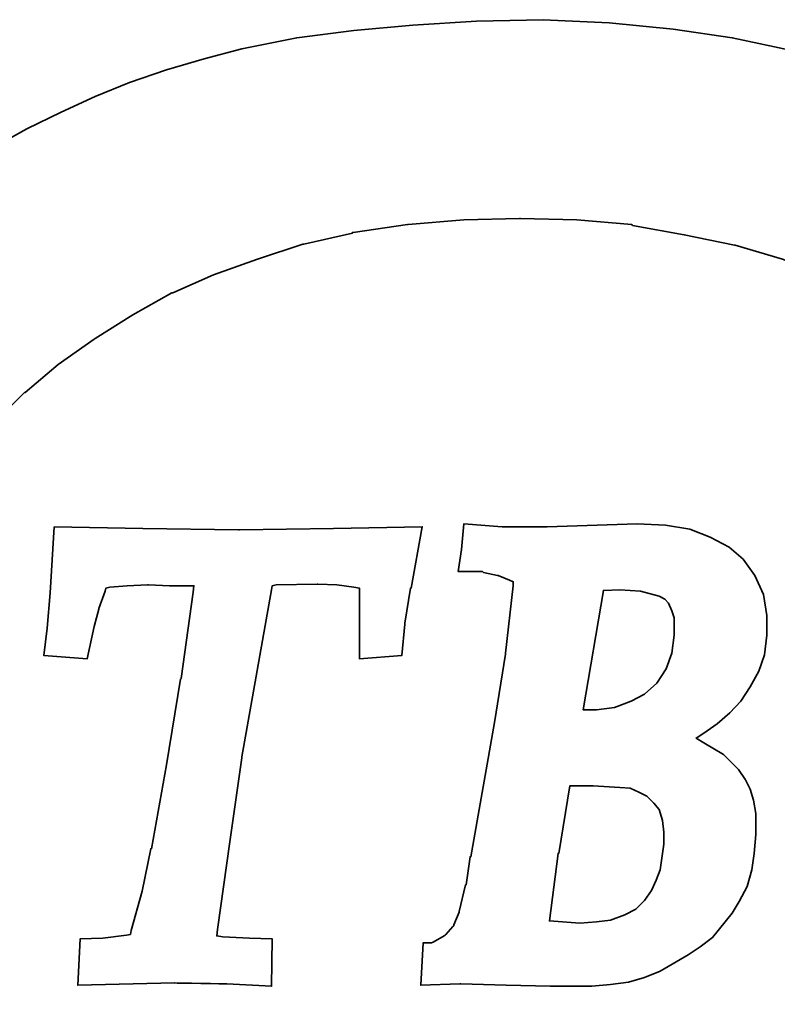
# Model space of a CAD drawing. Header units: millimetres. Extents: x -5 to 2507, y -26 to 386.
# Tile 7 of 64: x 251.29 to 256.85, y 111.8 to 119.02. Entities that reach past the tile are written whole.
import ezdxf

# ---------------------------------------------------------------- set-up
doc = ezdxf.new("R2010")
doc.units = ezdxf.units.MM
doc.header["$LTSCALE"] = 0.2
doc.layers.add('layer 1', color=7, linetype='CONTINUOUS')

msp = doc.modelspace()

# ---------------------------------------------------------------- linework, layer by layer
at = {"layer": 'layer 1', "color": 1, "lineweight": 35}
for points, knots in [([(258.9964, 115.8749), (258.9964, 115.8749), (260.338, 116.7047), (260.338, 116.7047), (260.338, 116.7047), (260.338, 116.7047), (260.1484, 116.9459), (260.1484, 116.9459), (260.1484, 116.9459), (260.1484, 116.9459), (259.93, 117.1703), (259.93, 117.1703), (259.93, 117.1703), (259.93, 117.1703), (259.705, 117.3899), (259.705, 117.3899), (259.705, 117.3899), (259.705, 117.3899), (259.474, 117.5855), (259.474, 117.5855), (259.474, 117.5855), (259.474, 117.5855), (259.2268, 117.7811), (259.2268, 117.7811), (259.2268, 117.7811), (259.2268, 117.7811), (259.2208, 117.7811), (259.2208, 117.7811), (259.2208, 117.7811), (259.2208, 117.7811), (258.9508, 117.9479), (258.9508, 117.9479), (258.9508, 117.9479), (258.9508, 117.9479), (258.9508, 117.9533), (258.9508, 117.9533), (258.9508, 117.9533), (258.9508, 117.9533), (258.6796, 118.1201), (258.6796, 118.1201), (258.6796, 118.1201), (258.6796, 118.1201), (258.3868, 118.2647), (258.3868, 118.2647), (258.3868, 118.2647), (258.3868, 118.2647), (258.0922, 118.4147), (258.0922, 118.4147), (258.0922, 118.4147), (258.0922, 118.4147), (257.7352, 118.5527), (257.7352, 118.5527), (257.7352, 118.5527), (257.7352, 118.5527), (257.3494, 118.6847), (257.3494, 118.6847), (257.3494, 118.6847), (257.3494, 118.6847), (256.9468, 118.7999), (256.9468, 118.7999), (256.9468, 118.7999), (256.9468, 118.7999), (256.5214, 118.8917), (256.5214, 118.8917), (256.5214, 118.8917), (256.5214, 118.8917), (256.0888, 118.9559), (256.0888, 118.9559), (256.0888, 118.9559), (256.0888, 118.9559), (255.6172, 119.0015), (255.6172, 119.0015), (255.6172, 119.0015), (255.6172, 119.0015), (255.1336, 119.0243), (255.1336, 119.0243), (255.1336, 119.0243), (255.1336, 119.0243), (254.644, 119.0135), (254.644, 119.0135), (254.644, 119.0135), (254.644, 119.0135), (254.1772, 118.9847), (254.1772, 118.9847), (254.1772, 118.9847), (254.1772, 118.9847), (253.7452, 118.9439), (253.7452, 118.9439), (253.7452, 118.9439), (253.7452, 118.9439), (253.3252, 118.8917), (253.3252, 118.8917), (253.3252, 118.8917), (253.3252, 118.8917), (252.9226, 118.8113), (252.9226, 118.8113), (252.9226, 118.8113), (252.9226, 118.8113), (252.646, 118.7369), (252.646, 118.7369), (252.646, 118.7369), (252.646, 118.7369), (252.37, 118.6559), (252.37, 118.6559), (252.37, 118.6559), (252.37, 118.6559), (252.0988, 118.5635), (252.0988, 118.5635), (252.0988, 118.5635), (252.0988, 118.5635), (251.8456, 118.4603), (251.8456, 118.4603), (251.8456, 118.4603), (251.8456, 118.4603), (251.5984, 118.3451), (251.5984, 118.3451), (251.5984, 118.3451), (251.5984, 118.3451), (251.3452, 118.2239), (251.3452, 118.2239), (251.3452, 118.2239), (251.3452, 118.2239), (251.1148, 118.0973), (251.1148, 118.0973), (251.1148, 118.0973), (251.1148, 118.0973), (250.8844, 117.9647), (250.8844, 117.9647), (250.8844, 117.9647), (250.8844, 117.9647), (250.6654, 117.8153), (250.6654, 117.8153), (250.6654, 117.8153), (250.6654, 117.8153), (250.4524, 117.6659), (250.4524, 117.6659), (250.4524, 117.6659), (250.4524, 117.6659), (250.2568, 117.5051), (250.2568, 117.5051), (250.2568, 117.5051), (250.2568, 117.5051), (250.0552, 117.3323), (250.0552, 117.3323), (250.0552, 117.3323), (250.0552, 117.3323), (249.7042, 116.9861), (249.7042, 116.9861), (249.7042, 116.9861), (249.7042, 116.9861), (249.6976, 116.9807), (249.6976, 116.9807), (249.6976, 116.9807), (249.6976, 116.9807), (249.37, 116.5895), (249.37, 116.5895), (249.37, 116.5895), (249.37, 116.5895), (249.1852, 116.3183), (249.1852, 116.3183), (249.1852, 116.3183), (249.1852, 116.3183), (249.1798, 116.3123), (249.1798, 116.3123), (249.1798, 116.3123), (249.1798, 116.3123), (249.0016, 116.0075), (249.0016, 116.0075), (249.0016, 116.0075), (249.0016, 116.0075), (248.8396, 115.6913), (248.8396, 115.6913), (248.8396, 115.6913), (248.8396, 115.6913), (248.7016, 115.3343), (248.7016, 115.3343), (248.7016, 115.3343), (248.7016, 115.3343), (248.5864, 114.9599), (248.5864, 114.9599), (248.5864, 114.9599), (248.5864, 114.9599), (248.5864, 114.9479), (248.5864, 114.9479), (248.5864, 114.9479), (248.5864, 114.9479), (248.512, 114.5447), (248.512, 114.5447), (248.512, 114.5447), (248.512, 114.5447), (248.4892, 114.3437), (248.4892, 114.3437), (248.4892, 114.3437), (248.4892, 114.3437), (248.4772, 114.1187), (248.4772, 114.1187), (248.4772, 114.1187), (248.4772, 114.1187), (248.4658, 113.8943), (248.4658, 113.8943), (248.4658, 113.8943), (248.4658, 113.8943), (248.4658, 113.6699), (248.4658, 113.6699), (248.4658, 113.6699), (248.4658, 113.6699), (248.5, 113.2211), (248.5, 113.2211), (248.5, 113.2211), (248.5, 113.2211), (248.5696, 112.8173), (248.5696, 112.8173), (248.5696, 112.8173), (248.5696, 112.8173), (248.656, 112.4375), (248.656, 112.4375), (248.656, 112.4375), (248.656, 112.4375), (248.7886, 112.0811), (248.7886, 112.0811), (248.7886, 112.0811), (248.7886, 112.0811), (248.9326, 111.7409), (248.9326, 111.7409), (248.9326, 111.7409), (248.9326, 111.7409), (249.1048, 111.4307), (249.1048, 111.4307), (249.1048, 111.4307), (249.1048, 111.4307), (249.2836, 111.1313), (249.2836, 111.1313), (249.2836, 111.1313), (249.2836, 111.1313), (249.502, 110.8607), (249.502, 110.8607), (249.502, 110.8607), (249.502, 110.8607), (249.721, 110.5949), (249.721, 110.5949), (249.721, 110.5949), (249.721, 110.5949), (249.9628, 110.3591), (249.9628, 110.3591), (249.9628, 110.3591), (249.9628, 110.3591), (250.21, 110.1173), (250.21, 110.1173), (250.21, 110.1173), (250.21, 110.1173), (250.4752, 109.9103), (250.4752, 109.9103), (250.4752, 109.9103), (250.4752, 109.9103), (250.7572, 109.7033), (250.7572, 109.7033), (250.7572, 109.7033), (250.7572, 109.7033), (251.0572, 109.5191), (251.0572, 109.5191), (251.0572, 109.5191), (251.0572, 109.5191), (251.3674, 109.3517), (251.3674, 109.3517), (251.3674, 109.3517), (251.3674, 109.3517), (251.7016, 109.1957), (251.7016, 109.1957), (251.7016, 109.1957), (251.7016, 109.1957), (252.0412, 109.0523), (252.0412, 109.0523), (252.0412, 109.0523), (252.0412, 109.0523), (252.4096, 108.9371), (252.4096, 108.9371), (252.4096, 108.9371), (252.4096, 108.9371), (252.784, 108.8339), (252.784, 108.8339), (252.784, 108.8339), (252.784, 108.8339), (253.1812, 108.7415), (253.1812, 108.7415), (253.1812, 108.7415), (253.1812, 108.7415), (253.5838, 108.6899), (253.5838, 108.6899), (253.5838, 108.6899), (253.5838, 108.6899), (254.0218, 108.6323), (254.0218, 108.6323), (254.0218, 108.6323), (254.0218, 108.6323), (254.4712, 108.6089), (254.4712, 108.6089), (254.4712, 108.6089), (254.4712, 108.6089), (254.932, 108.5975), (254.932, 108.5975), (254.932, 108.5975), (254.932, 108.5975), (255.3982, 108.6089), (255.3982, 108.6089), (255.3982, 108.6089), (255.3982, 108.6089), (255.8476, 108.6437), (255.8476, 108.6437), (255.8476, 108.6437), (255.8476, 108.6437), (256.2736, 108.6899), (256.2736, 108.6899), (256.2736, 108.6899), (256.2736, 108.6899), (256.6816, 108.7529), (256.6816, 108.7529), (256.6816, 108.7529), (256.6816, 108.7529), (257.0788, 108.8447), (257.0788, 108.8447), (257.0788, 108.8447), (257.0788, 108.8447), (257.4592, 108.9491), (257.4592, 108.9491), (257.4592, 108.9491), (257.4592, 108.9491), (257.8168, 109.0697), (257.8168, 109.0697), (257.8168, 109.0697), (257.8168, 109.0697), (258.1732, 109.2137), (258.1732, 109.2137), (258.1732, 109.2137), (258.1732, 109.2137), (258.6574, 109.4435), (258.6574, 109.4435), (258.6574, 109.4435), (258.6574, 109.4435), (258.8926, 109.5707), (258.8926, 109.5707), (258.8926, 109.5707), (258.8926, 109.5707), (259.1122, 109.7033), (259.1122, 109.7033), (259.1122, 109.7033), (259.1122, 109.7033), (259.3252, 109.8521), (259.3252, 109.8521), (259.3252, 109.8521), (259.3252, 109.8521), (259.5316, 110.0135), (259.5316, 110.0135), (259.5316, 110.0135), (259.5316, 110.0135), (259.7284, 110.1755), (259.7284, 110.1755), (259.7284, 110.1755), (259.7284, 110.1755), (259.9126, 110.3483), (259.9126, 110.3483), (259.9126, 110.3483), (259.9126, 110.3483), (260.1544, 110.5901), (260.1544, 110.5901), (260.1544, 110.5901), (260.1544, 110.5901), (260.2636, 110.7053), (260.2636, 110.7053), (260.2636, 110.7053), (260.2636, 110.7053), (260.344, 110.7911), (260.344, 110.7911), (260.344, 110.7911), (260.344, 110.7911), (258.9964, 111.6263), (258.9964, 111.6263), (258.9964, 111.6263), (258.9964, 111.6263), (258.7888, 111.4241), (258.7888, 111.4241), (258.7888, 111.4241), (258.7888, 111.4241), (258.5596, 111.2291), (258.5596, 111.2291), (258.5596, 111.2291), (258.5596, 111.2291), (258.3052, 111.0329), (258.3052, 111.0329), (258.3052, 111.0329), (258.3052, 111.0329), (258.0412, 110.8487), (258.0412, 110.8487), (258.0412, 110.8487), (258.0412, 110.8487), (258.0352, 110.8427), (258.0352, 110.8427), (258.0352, 110.8427), (258.0352, 110.8427), (257.7586, 110.6813), (257.7586, 110.6813), (257.7586, 110.6813), (257.7586, 110.6813), (257.4712, 110.5319), (257.4712, 110.5319), (257.4712, 110.5319), (257.4712, 110.5319), (257.4652, 110.5319), (257.4652, 110.5319), (257.4652, 110.5319), (257.4652, 110.5319), (257.1544, 110.3933), (257.1544, 110.3933), (257.1544, 110.3933), (257.1544, 110.3933), (256.8316, 110.2781), (256.8316, 110.2781), (256.8316, 110.2781), (256.8316, 110.2781), (256.8262, 110.2781), (256.8262, 110.2781), (256.8262, 110.2781), (256.8262, 110.2781), (256.48, 110.1803), (256.48, 110.1803), (256.48, 110.1803), (256.48, 110.1803), (256.1068, 110.1059), (256.1068, 110.1059), (256.1068, 110.1059), (256.1068, 110.1059), (256.1008, 110.0999), (256.1008, 110.0999), (256.1008, 110.0999), (256.1008, 110.0999), (255.7036, 110.0543), (255.7036, 110.0543), (255.7036, 110.0543), (255.7036, 110.0543), (255.3064, 110.0195), (255.3064, 110.0195), (255.3064, 110.0195), (255.3064, 110.0195), (254.8858, 110.0075), (254.8858, 110.0075), (254.8858, 110.0075), (254.8858, 110.0075), (254.8804, 110.0075), (254.8804, 110.0075), (254.8804, 110.0075), (254.8804, 110.0075), (254.4658, 110.0315), (254.4658, 110.0315), (254.4658, 110.0315), (254.4658, 110.0315), (254.062, 110.0651), (254.062, 110.0651), (254.062, 110.0651), (254.062, 110.0651), (254.0566, 110.0711), (254.0566, 110.0711), (254.0566, 110.0711), (254.0566, 110.0711), (253.6588, 110.1401), (253.6588, 110.1401), (253.6588, 110.1401), (253.6588, 110.1401), (253.3084, 110.2205), (253.3084, 110.2205), (253.3084, 110.2205), (253.3084, 110.2205), (253.3024, 110.2205), (253.3024, 110.2205), (253.3024, 110.2205), (253.3024, 110.2205), (252.9628, 110.3243), (252.9628, 110.3243), (252.9628, 110.3243), (252.9628, 110.3243), (252.646, 110.4395), (252.646, 110.4395), (252.646, 110.4395), (252.646, 110.4395), (252.64, 110.4395), (252.64, 110.4395), (252.64, 110.4395), (252.64, 110.4395), (252.3412, 110.5835), (252.3412, 110.5835), (252.3412, 110.5835), (252.3412, 110.5835), (252.058, 110.7389), (252.058, 110.7389), (252.058, 110.7389), (252.058, 110.7389), (252.0532, 110.7389), (252.0532, 110.7389), (252.0532, 110.7389), (252.0532, 110.7389), (251.776, 110.9117), (251.776, 110.9117), (251.776, 110.9117), (251.776, 110.9117), (251.776, 110.9177), (251.776, 110.9177), (251.776, 110.9177), (251.776, 110.9177), (251.7712, 110.9177), (251.7712, 110.9177), (251.7712, 110.9177), (251.7712, 110.9177), (251.5168, 111.1139), (251.5168, 111.1139), (251.5168, 111.1139), (251.5168, 111.1139), (251.2756, 111.3263), (251.2756, 111.3263), (251.2756, 111.3263), (251.2756, 111.3263), (251.2696, 111.3317), (251.2696, 111.3317), (251.2696, 111.3317), (251.2696, 111.3317), (251.0512, 111.5567), (251.0512, 111.5567), (251.0512, 111.5567), (251.0512, 111.5567), (250.8442, 111.7985), (250.8442, 111.7985), (250.8442, 111.7985), (250.8442, 111.7985), (250.8442, 111.8039), (250.8442, 111.8039), (250.8442, 111.8039), (250.8442, 111.8039), (250.6594, 112.0811), (250.6594, 112.0811), (250.6594, 112.0811), (250.6594, 112.0811), (250.654, 112.0811), (250.654, 112.0811), (250.654, 112.0811), (250.654, 112.0811), (250.648, 112.0919), (250.648, 112.0919), (250.648, 112.0919), (250.648, 112.0919), (250.504, 112.3625), (250.504, 112.3625), (250.504, 112.3625), (250.504, 112.3625), (250.504, 112.3685), (250.504, 112.3685), (250.504, 112.3685), (250.504, 112.3685), (250.3828, 112.6859), (250.3828, 112.6859), (250.3828, 112.6859), (250.3828, 112.6859), (250.3768, 112.6967), (250.3768, 112.6967), (250.3768, 112.6967), (250.3768, 112.6967), (250.2742, 113.0423), (250.2742, 113.0423), (250.2742, 113.0423), (250.2742, 113.0423), (250.2742, 113.0483), (250.2742, 113.0483), (250.2742, 113.0483), (250.2742, 113.0483), (250.2388, 113.2319), (250.2388, 113.2319), (250.2388, 113.2319), (250.2388, 113.2319), (250.2328, 113.2379), (250.2328, 113.2379), (250.2328, 113.2379), (250.2328, 113.2379), (250.21, 113.4221), (250.21, 113.4221), (250.21, 113.4221), (250.21, 113.4221), (250.1992, 113.6291), (250.1992, 113.6291), (250.1992, 113.6291), (250.1992, 113.6291), (250.1926, 113.8367), (250.1926, 113.8367), (250.1926, 113.8367), (250.1926, 113.8367), (250.1926, 113.8427), (250.1926, 113.8427), (250.1926, 113.8427), (250.1926, 113.8427), (250.204, 114.0269), (250.204, 114.0269), (250.204, 114.0269), (250.204, 114.0269), (250.204, 114.0503), (250.204, 114.0503), (250.204, 114.0503), (250.204, 114.0503), (250.2214, 114.2459), (250.2214, 114.2459), (250.2214, 114.2459), (250.2214, 114.2459), (250.2448, 114.4295), (250.2448, 114.4295), (250.2448, 114.4295), (250.2448, 114.4295), (250.2448, 114.4361), (250.2448, 114.4361), (250.2448, 114.4361), (250.2448, 114.4361), (250.2508, 114.4361), (250.2508, 114.4361), (250.2508, 114.4361), (250.2508, 114.4361), (250.2508, 114.4475), (250.2508, 114.4475), (250.2508, 114.4475), (250.2508, 114.4475), (250.2856, 114.6143), (250.2856, 114.6143), (250.2856, 114.6143), (250.2856, 114.6143), (250.2856, 114.6203), (250.2856, 114.6203), (250.2856, 114.6203), (250.2856, 114.6203), (250.2964, 114.6599), (250.2964, 114.6599), (250.2964, 114.6599), (250.2964, 114.6599), (250.3894, 114.9599), (250.3894, 114.9599), (250.3894, 114.9599), (250.3894, 114.9599), (250.3894, 114.9653), (250.3894, 114.9653), (250.3894, 114.9653), (250.3894, 114.9653), (250.5388, 115.2767), (250.5388, 115.2767), (250.5388, 115.2767), (250.5388, 115.2767), (250.6996, 115.5647), (250.6996, 115.5647), (250.6996, 115.5647), (250.6996, 115.5647), (250.7056, 115.5695), (250.7056, 115.5695), (250.7056, 115.5695), (250.7056, 115.5695), (250.9018, 115.8347), (250.9018, 115.8347), (250.9018, 115.8347), (250.9018, 115.8347), (251.1088, 116.0651), (251.1088, 116.0651), (251.1088, 116.0651), (251.1088, 116.0651), (251.1088, 116.0711), (251.1088, 116.0711), (251.1088, 116.0711), (251.1088, 116.0711), (251.3272, 116.2895), (251.3272, 116.2895), (251.3272, 116.2895), (251.3272, 116.2895), (251.3332, 116.2895), (251.3332, 116.2895), (251.3332, 116.2895), (251.3332, 116.2895), (251.5744, 116.4965), (251.5744, 116.4965), (251.5744, 116.4965), (251.5744, 116.4965), (251.8396, 116.6807), (251.8396, 116.6807), (251.8396, 116.6807), (251.8396, 116.6807), (251.8456, 116.6867), (251.8456, 116.6867), (251.8456, 116.6867), (251.8456, 116.6867), (252.1222, 116.8595), (252.1222, 116.8595), (252.1222, 116.8595), (252.1222, 116.8595), (252.4096, 117.0209), (252.4096, 117.0209), (252.4096, 117.0209), (252.4096, 117.0209), (252.4156, 117.0209), (252.4156, 117.0209), (252.4156, 117.0209), (252.4156, 117.0209), (252.7144, 117.1529), (252.7144, 117.1529), (252.7144, 117.1529), (252.7144, 117.1529), (253.0378, 117.2681), (253.0378, 117.2681), (253.0378, 117.2681), (253.0378, 117.2681), (253.3708, 117.3779), (253.3708, 117.3779), (253.3708, 117.3779), (253.3708, 117.3779), (253.3768, 117.3779), (253.3768, 117.3779), (253.3768, 117.3779), (253.3768, 117.3779), (253.7344, 117.4583), (253.7344, 117.4583), (253.7344, 117.4583), (253.7344, 117.4583), (253.7344, 117.4643), (253.7344, 117.4643), (253.7344, 117.4643), (253.7344, 117.4643), (253.7404, 117.4643), (253.7404, 117.4643), (253.7404, 117.4643), (253.7404, 117.4643), (254.1376, 117.5219), (254.1376, 117.5219), (254.1376, 117.5219), (254.1376, 117.5219), (254.1424, 117.5219), (254.1424, 117.5219), (254.1424, 117.5219), (254.1424, 117.5219), (254.5522, 117.5561), (254.5522, 117.5561), (254.5522, 117.5561), (254.5522, 117.5561), (254.9608, 117.5675), (254.9608, 117.5675), (254.9608, 117.5675), (254.9608, 117.5675), (254.9668, 117.5675), (254.9668, 117.5675), (254.9668, 117.5675), (254.9668, 117.5675), (255.3808, 117.5561), (255.3808, 117.5561), (255.3808, 117.5561), (255.3808, 117.5561), (255.784, 117.5219), (255.784, 117.5219), (255.784, 117.5219), (255.784, 117.5219), (255.79, 117.5159), (255.79, 117.5159), (255.79, 117.5159), (255.79, 117.5159), (256.1692, 117.4475), (256.1692, 117.4475), (256.1692, 117.4475), (256.1692, 117.4475), (256.5376, 117.3719), (256.5376, 117.3719), (256.5376, 117.3719), (256.5376, 117.3719), (256.5436, 117.3719), (256.5436, 117.3719), (256.5436, 117.3719), (256.5436, 117.3719), (256.8892, 117.2681), (256.8892, 117.2681), (256.8892, 117.2681), (256.8892, 117.2681), (257.1652, 117.1655), (257.1652, 117.1655), (257.1652, 117.1655), (257.1652, 117.1655), (257.4424, 117.0503), (257.4424, 117.0503), (257.4424, 117.0503), (257.4424, 117.0503), (257.4484, 117.0503), (257.4484, 117.0503), (257.4484, 117.0503), (257.4484, 117.0503), (257.7016, 116.9171), (257.7016, 116.9171), (257.7016, 116.9171), (257.7016, 116.9171), (257.9548, 116.7671), (257.9548, 116.7671), (257.9548, 116.7671), (257.9548, 116.7671), (257.9548, 116.7623), (257.9548, 116.7623), (257.9548, 116.7623), (257.9548, 116.7623), (258.1852, 116.6123), (258.1852, 116.6123), (258.1852, 116.6123), (258.1852, 116.6123), (258.1906, 116.6123), (258.1906, 116.6123), (258.1906, 116.6123), (258.1906, 116.6123), (258.4036, 116.4455), (258.4036, 116.4455), (258.4036, 116.4455), (258.4036, 116.4455), (258.4096, 116.4389), (258.4096, 116.4389), (258.4096, 116.4389), (258.4096, 116.4389), (258.6172, 116.2607), (258.6172, 116.2607), (258.6172, 116.2607), (258.6172, 116.2607), (258.622, 116.2547), (258.622, 116.2547), (258.622, 116.2547), (258.622, 116.2547), (258.8068, 116.0651), (258.8068, 116.0651), (258.8068, 116.0651), (258.8068, 116.0651), (258.91, 115.9559), (258.91, 115.9559), (258.91, 115.9559), (258.91, 115.9559), (258.9964, 115.8749), (258.9964, 115.8749)], [0, 0, 0, 0, 0.004808, 0.004808, 0.004808, 0.004808, 0.009615, 0.009615, 0.009615, 0.009615, 0.014423, 0.014423, 0.014423, 0.014423, 0.019231, 0.019231, 0.019231, 0.019231, 0.024038, 0.024038, 0.024038, 0.024038, 0.028846, 0.028846, 0.028846, 0.028846, 0.033654, 0.033654, 0.033654, 0.033654, 0.038462, 0.038462, 0.038462, 0.038462, 0.043269, 0.043269, 0.043269, 0.043269, 0.048077, 0.048077, 0.048077, 0.048077, 0.052885, 0.052885, 0.052885, 0.052885, 0.057692, 0.057692, 0.057692, 0.057692, 0.0625, 0.0625, 0.0625, 0.0625, 0.067308, 0.067308, 0.067308, 0.067308, 0.072115, 0.072115, 0.072115, 0.072115, 0.076923, 0.076923, 0.076923, 0.076923, 0.081731, 0.081731, 0.081731, 0.081731, 0.086538, 0.086538, 0.086538, 0.086538, 0.091346, 0.091346, 0.091346, 0.091346, 0.096154, 0.096154, 0.096154, 0.096154, 0.100962, 0.100962, 0.100962, 0.100962, 0.105769, 0.105769, 0.105769, 0.105769, 0.110577, 0.110577, 0.110577, 0.110577, 0.115385, 0.115385, 0.115385, 0.115385, 0.120192, 0.120192, 0.120192, 0.120192, 0.125, 0.125, 0.125, 0.125, 0.129808, 0.129808, 0.129808, 0.129808, 0.134615, 0.134615, 0.134615, 0.134615, 0.139423, 0.139423, 0.139423, 0.139423, 0.144231, 0.144231, 0.144231, 0.144231, 0.149038, 0.149038, 0.149038, 0.149038, 0.153846, 0.153846, 0.153846, 0.153846, 0.158654, 0.158654, 0.158654, 0.158654, 0.163462, 0.163462, 0.163462, 0.163462, 0.168269, 0.168269, 0.168269, 0.168269, 0.173077, 0.173077, 0.173077, 0.173077, 0.177885, 0.177885, 0.177885, 0.177885, 0.182692, 0.182692, 0.182692, 0.182692, 0.1875, 0.1875, 0.1875, 0.1875, 0.192308, 0.192308, 0.192308, 0.192308, 0.197115, 0.197115, 0.197115, 0.197115, 0.201923, 0.201923, 0.201923, 0.201923, 0.206731, 0.206731, 0.206731, 0.206731, 0.211538, 0.211538, 0.211538, 0.211538, 0.216346, 0.216346, 0.216346, 0.216346, 0.221154, 0.221154, 0.221154, 0.221154, 0.225962, 0.225962, 0.225962, 0.225962, 0.230769, 0.230769, 0.230769, 0.230769, 0.235577, 0.235577, 0.235577, 0.235577, 0.240385, 0.240385, 0.240385, 0.240385, 0.245192, 0.245192, 0.245192, 0.245192, 0.25, 0.25, 0.25, 0.25, 0.254808, 0.254808, 0.254808, 0.254808, 0.259615, 0.259615, 0.259615, 0.259615, 0.264423, 0.264423, 0.264423, 0.264423, 0.269231, 0.269231, 0.269231, 0.269231, 0.274038, 0.274038, 0.274038, 0.274038, 0.278846, 0.278846, 0.278846, 0.278846, 0.283654, 0.283654, 0.283654, 0.283654, 0.288462, 0.288462, 0.288462, 0.288462, 0.293269, 0.293269, 0.293269, 0.293269, 0.298077, 0.298077, 0.298077, 0.298077, 0.302885, 0.302885, 0.302885, 0.302885, 0.307692, 0.307692, 0.307692, 0.307692, 0.3125, 0.3125, 0.3125, 0.3125, 0.317308, 0.317308, 0.317308, 0.317308, 0.322115, 0.322115, 0.322115, 0.322115, 0.326923, 0.326923, 0.326923, 0.326923, 0.331731, 0.331731, 0.331731, 0.331731, 0.336538, 0.336538, 0.336538, 0.336538, 0.341346, 0.341346, 0.341346, 0.341346, 0.346154, 0.346154, 0.346154, 0.346154, 0.350962, 0.350962, 0.350962, 0.350962, 0.355769, 0.355769, 0.355769, 0.355769, 0.360577, 0.360577, 0.360577, 0.360577, 0.365385, 0.365385, 0.365385, 0.365385, 0.370192, 0.370192, 0.370192, 0.370192, 0.375, 0.375, 0.375, 0.375, 0.379808, 0.379808, 0.379808, 0.379808, 0.384615, 0.384615, 0.384615, 0.384615, 0.389423, 0.389423, 0.389423, 0.389423, 0.394231, 0.394231, 0.394231, 0.394231, 0.399038, 0.399038, 0.399038, 0.399038, 0.403846, 0.403846, 0.403846, 0.403846, 0.408654, 0.408654, 0.408654, 0.408654, 0.413462, 0.413462, 0.413462, 0.413462, 0.418269, 0.418269, 0.418269, 0.418269, 0.423077, 0.423077, 0.423077, 0.423077, 0.427885, 0.427885, 0.427885, 0.427885, 0.432692, 0.432692, 0.432692, 0.432692, 0.4375, 0.4375, 0.4375, 0.4375, 0.442308, 0.442308, 0.442308, 0.442308, 0.447115, 0.447115, 0.447115, 0.447115, 0.451923, 0.451923, 0.451923, 0.451923, 0.456731, 0.456731, 0.456731, 0.456731, 0.461538, 0.461538, 0.461538, 0.461538, 0.466346, 0.466346, 0.466346, 0.466346, 0.471154, 0.471154, 0.471154, 0.471154, 0.475962, 0.475962, 0.475962, 0.475962, 0.480769, 0.480769, 0.480769, 0.480769, 0.485577, 0.485577, 0.485577, 0.485577, 0.490385, 0.490385, 0.490385, 0.490385, 0.495192, 0.495192, 0.495192, 0.495192, 0.5, 0.5, 0.5, 0.5, 0.504808, 0.504808, 0.504808, 0.504808, 0.509615, 0.509615, 0.509615, 0.509615, 0.514423, 0.514423, 0.514423, 0.514423, 0.519231, 0.519231, 0.519231, 0.519231, 0.524038, 0.524038, 0.524038, 0.524038, 0.528846, 0.528846, 0.528846, 0.528846, 0.533654, 0.533654, 0.533654, 0.533654, 0.538462, 0.538462, 0.538462, 0.538462, 0.543269, 0.543269, 0.543269, 0.543269, 0.548077, 0.548077, 0.548077, 0.548077, 0.552885, 0.552885, 0.552885, 0.552885, 0.557692, 0.557692, 0.557692, 0.557692, 0.5625, 0.5625, 0.5625, 0.5625, 0.567308, 0.567308, 0.567308, 0.567308, 0.572115, 0.572115, 0.572115, 0.572115, 0.576923, 0.576923, 0.576923, 0.576923, 0.581731, 0.581731, 0.581731, 0.581731, 0.586538, 0.586538, 0.586538, 0.586538, 0.591346, 0.591346, 0.591346, 0.591346, 0.596154, 0.596154, 0.596154, 0.596154, 0.600962, 0.600962, 0.600962, 0.600962, 0.605769, 0.605769, 0.605769, 0.605769, 0.610577, 0.610577, 0.610577, 0.610577, 0.615385, 0.615385, 0.615385, 0.615385, 0.620192, 0.620192, 0.620192, 0.620192, 0.625, 0.625, 0.625, 0.625, 0.629808, 0.629808, 0.629808, 0.629808, 0.634615, 0.634615, 0.634615, 0.634615, 0.639423, 0.639423, 0.639423, 0.639423, 0.644231, 0.644231, 0.644231, 0.644231, 0.649038, 0.649038, 0.649038, 0.649038, 0.653846, 0.653846, 0.653846, 0.653846, 0.658654, 0.658654, 0.658654, 0.658654, 0.663462, 0.663462, 0.663462, 0.663462, 0.668269, 0.668269, 0.668269, 0.668269, 0.673077, 0.673077, 0.673077, 0.673077, 0.677885, 0.677885, 0.677885, 0.677885, 0.682692, 0.682692, 0.682692, 0.682692, 0.6875, 0.6875, 0.6875, 0.6875, 0.692308, 0.692308, 0.692308, 0.692308, 0.697115, 0.697115, 0.697115, 0.697115, 0.701923, 0.701923, 0.701923, 0.701923, 0.706731, 0.706731, 0.706731, 0.706731, 0.711538, 0.711538, 0.711538, 0.711538, 0.716346, 0.716346, 0.716346, 0.716346, 0.721154, 0.721154, 0.721154, 0.721154, 0.725962, 0.725962, 0.725962, 0.725962, 0.730769, 0.730769, 0.730769, 0.730769, 0.735577, 0.735577, 0.735577, 0.735577, 0.740385, 0.740385, 0.740385, 0.740385, 0.745192, 0.745192, 0.745192, 0.745192, 0.75, 0.75, 0.75, 0.75, 0.754808, 0.754808, 0.754808, 0.754808, 0.759615, 0.759615, 0.759615, 0.759615, 0.764423, 0.764423, 0.764423, 0.764423, 0.769231, 0.769231, 0.769231, 0.769231, 0.774038, 0.774038, 0.774038, 0.774038, 0.778846, 0.778846, 0.778846, 0.778846, 0.783654, 0.783654, 0.783654, 0.783654, 0.788462, 0.788462, 0.788462, 0.788462, 0.793269, 0.793269, 0.793269, 0.793269, 0.798077, 0.798077, 0.798077, 0.798077, 0.802885, 0.802885, 0.802885, 0.802885, 0.807692, 0.807692, 0.807692, 0.807692, 0.8125, 0.8125, 0.8125, 0.8125, 0.817308, 0.817308, 0.817308, 0.817308, 0.822115, 0.822115, 0.822115, 0.822115, 0.826923, 0.826923, 0.826923, 0.826923, 0.831731, 0.831731, 0.831731, 0.831731, 0.836538, 0.836538, 0.836538, 0.836538, 0.841346, 0.841346, 0.841346, 0.841346, 0.846154, 0.846154, 0.846154, 0.846154, 0.850962, 0.850962, 0.850962, 0.850962, 0.855769, 0.855769, 0.855769, 0.855769, 0.860577, 0.860577, 0.860577, 0.860577, 0.865385, 0.865385, 0.865385, 0.865385, 0.870192, 0.870192, 0.870192, 0.870192, 0.875, 0.875, 0.875, 0.875, 0.879808, 0.879808, 0.879808, 0.879808, 0.884615, 0.884615, 0.884615, 0.884615, 0.889423, 0.889423, 0.889423, 0.889423, 0.894231, 0.894231, 0.894231, 0.894231, 0.899038, 0.899038, 0.899038, 0.899038, 0.903846, 0.903846, 0.903846, 0.903846, 0.908654, 0.908654, 0.908654, 0.908654, 0.913462, 0.913462, 0.913462, 0.913462, 0.918269, 0.918269, 0.918269, 0.918269, 0.923077, 0.923077, 0.923077, 0.923077, 0.927885, 0.927885, 0.927885, 0.927885, 0.932692, 0.932692, 0.932692, 0.932692, 0.9375, 0.9375, 0.9375, 0.9375, 0.942308, 0.942308, 0.942308, 0.942308, 0.947115, 0.947115, 0.947115, 0.947115, 0.951923, 0.951923, 0.951923, 0.951923, 0.956731, 0.956731, 0.956731, 0.956731, 0.961538, 0.961538, 0.961538, 0.961538, 0.966346, 0.966346, 0.966346, 0.966346, 0.971154, 0.971154, 0.971154, 0.971154, 0.975962, 0.975962, 0.975962, 0.975962, 0.980769, 0.980769, 0.980769, 0.980769, 0.985577, 0.985577, 0.985577, 0.985577, 0.990385, 0.990385, 0.990385, 0.990385, 0.995192, 0.995192, 0.995192, 0.995192, 1, 1, 1, 1]), ([(256.774, 114.6551), (256.774, 114.6551), (256.7512, 114.8099), (256.7512, 114.8099), (256.7512, 114.8099), (256.7512, 114.8099), (256.6876, 114.9479), (256.6876, 114.9479), (256.6876, 114.9479), (256.6876, 114.9479), (256.6012, 115.0691), (256.6012, 115.0691), (256.6012, 115.0691), (256.6012, 115.0691), (256.498, 115.1555), (256.498, 115.1555), (256.498, 115.1555), (256.498, 115.1555), (256.36, 115.2299), (256.36, 115.2299), (256.36, 115.2299), (256.36, 115.2299), (256.21, 115.2875), (256.21, 115.2875), (256.21, 115.2875), (256.21, 115.2875), (256.0312, 115.3163), (256.0312, 115.3163), (256.0312, 115.3163), (256.0312, 115.3163), (255.8236, 115.3283), (255.8236, 115.3283), (255.8236, 115.3283), (255.8236, 115.3283), (255.1624, 115.3055), (255.1624, 115.3055), (255.1624, 115.3055), (255.1624, 115.3055), (254.8336, 115.3055), (254.8336, 115.3055), (254.8336, 115.3055), (254.8336, 115.3055), (254.5522, 115.3283), (254.5522, 115.3283), (254.5522, 115.3283), (254.5522, 115.3283), (254.5348, 115.1387), (254.5348, 115.1387), (254.5348, 115.1387), (254.5348, 115.1387), (254.5108, 114.9767), (254.5108, 114.9767), (254.5108, 114.9767), (254.5108, 114.9767), (254.6836, 114.9767), (254.6836, 114.9767), (254.6836, 114.9767), (254.6836, 114.9767), (254.6896, 114.9767), (254.6896, 114.9767), (254.6896, 114.9767), (254.6896, 114.9767), (254.6956, 114.9713), (254.6956, 114.9713), (254.6956, 114.9713), (254.6956, 114.9713), (254.7994, 114.9479), (254.7994, 114.9479), (254.7994, 114.9479), (254.7994, 114.9479), (254.8048, 114.9479), (254.8048, 114.9479), (254.8048, 114.9479), (254.8048, 114.9479), (254.8858, 114.9131), (254.8858, 114.9131), (254.8858, 114.9131), (254.8858, 114.9131), (254.914, 114.9023), (254.914, 114.9023), (254.914, 114.9023), (254.914, 114.9023), (254.914, 114.8729), (254.914, 114.8729), (254.914, 114.8729), (254.914, 114.8729), (254.857, 114.3779), (254.857, 114.3779), (254.857, 114.3779), (254.857, 114.3779), (254.857, 114.3719), (254.857, 114.3719), (254.857, 114.3719), (254.857, 114.3719), (254.776, 113.8709), (254.776, 113.8709), (254.776, 113.8709), (254.776, 113.8709), (254.6032, 112.8863), (254.6032, 112.8863), (254.6032, 112.8863), (254.6032, 112.8863), (254.5978, 112.8863), (254.5978, 112.8863), (254.5978, 112.8863), (254.5978, 112.8863), (254.5684, 112.6793), (254.5684, 112.6793), (254.5684, 112.6793), (254.5684, 112.6793), (254.5636, 112.6793), (254.5636, 112.6793), (254.5636, 112.6793), (254.5636, 112.6793), (254.5168, 112.4843), (254.5168, 112.4843), (254.5168, 112.4843), (254.5168, 112.4843), (254.5168, 112.4783), (254.5168, 112.4783), (254.5168, 112.4783), (254.5168, 112.4783), (254.4772, 112.3859), (254.4772, 112.3859), (254.4772, 112.3859), (254.4772, 112.3859), (254.4772, 112.3799), (254.4772, 112.3799), (254.4772, 112.3799), (254.4772, 112.3799), (254.4712, 112.3739), (254.4712, 112.3739), (254.4712, 112.3739), (254.4712, 112.3739), (254.4196, 112.3163), (254.4196, 112.3163), (254.4196, 112.3163), (254.4196, 112.3163), (254.4136, 112.3115), (254.4136, 112.3115), (254.4136, 112.3115), (254.4136, 112.3115), (254.4082, 112.3055), (254.4082, 112.3055), (254.4082, 112.3055), (254.4082, 112.3055), (254.3266, 112.2593), (254.3266, 112.2593), (254.3266, 112.2593), (254.3266, 112.2593), (254.3152, 112.2533), (254.3152, 112.2533), (254.3152, 112.2533), (254.3152, 112.2533), (254.3044, 112.2533), (254.3044, 112.2533), (254.3044, 112.2533), (254.3044, 112.2533), (254.2528, 112.2533), (254.2528, 112.2533), (254.2528, 112.2533), (254.2528, 112.2533), (254.2354, 111.9431), (254.2354, 111.9431), (254.2354, 111.9431), (254.2354, 111.9431), (254.5234, 111.9539), (254.5234, 111.9539), (254.5234, 111.9539), (254.5234, 111.9539), (254.5288, 111.9539), (254.5288, 111.9539), (254.5288, 111.9539), (254.5288, 111.9539), (254.8624, 111.9431), (254.8624, 111.9431), (254.8624, 111.9431), (254.8624, 111.9431), (255.1852, 111.9365), (255.1852, 111.9365), (255.1852, 111.9365), (255.1852, 111.9365), (255.49, 111.9365), (255.49, 111.9365), (255.49, 111.9365), (255.49, 111.9365), (255.6286, 111.9479), (255.6286, 111.9479), (255.6286, 111.9479), (255.6286, 111.9479), (255.7612, 111.9653), (255.7612, 111.9653), (255.7612, 111.9653), (255.7612, 111.9653), (255.8764, 112.0007), (255.8764, 112.0007), (255.8764, 112.0007), (255.8764, 112.0007), (255.9916, 112.0457), (255.9916, 112.0457), (255.9916, 112.0457), (255.9916, 112.0457), (256.1986, 112.1675), (256.1986, 112.1675), (256.1986, 112.1675), (256.1986, 112.1675), (256.285, 112.2245), (256.285, 112.2245), (256.285, 112.2245), (256.285, 112.2245), (256.3768, 112.2935), (256.3768, 112.2935), (256.3768, 112.2935), (256.3768, 112.2935), (256.5214, 112.4723), (256.5214, 112.4723), (256.5214, 112.4723), (256.5214, 112.4723), (256.5724, 112.5587), (256.5724, 112.5587), (256.5724, 112.5587), (256.5724, 112.5587), (256.63, 112.6685), (256.63, 112.6685), (256.63, 112.6685), (256.63, 112.6685), (256.6648, 112.7891), (256.6648, 112.7891), (256.6648, 112.7891), (256.6648, 112.7891), (256.6816, 112.9103), (256.6816, 112.9103), (256.6816, 112.9103), (256.6816, 112.9103), (256.6936, 113.0483), (256.6936, 113.0483), (256.6936, 113.0483), (256.6936, 113.0483), (256.6936, 113.2031), (256.6936, 113.2031), (256.6936, 113.2031), (256.6936, 113.2031), (256.6768, 113.3009), (256.6768, 113.3009), (256.6768, 113.3009), (256.6768, 113.3009), (256.6528, 113.3819), (256.6528, 113.3819), (256.6528, 113.3819), (256.6528, 113.3819), (256.6192, 113.4509), (256.6192, 113.4509), (256.6192, 113.4509), (256.6192, 113.4509), (256.5664, 113.5265), (256.5664, 113.5265), (256.5664, 113.5265), (256.5664, 113.5265), (256.4572, 113.6351), (256.4572, 113.6351), (256.4572, 113.6351), (256.4572, 113.6351), (256.3138, 113.7215), (256.3138, 113.7215), (256.3138, 113.7215), (256.3138, 113.7215), (256.2562, 113.7563), (256.2562, 113.7563), (256.2562, 113.7563), (256.2562, 113.7563), (256.3138, 113.7911), (256.3138, 113.7911), (256.3138, 113.7911), (256.3138, 113.7911), (256.4116, 113.8595), (256.4116, 113.8595), (256.4116, 113.8595), (256.4116, 113.8595), (256.504, 113.9411), (256.504, 113.9411), (256.504, 113.9411), (256.504, 113.9411), (256.5838, 114.0269), (256.5838, 114.0269), (256.5838, 114.0269), (256.5838, 114.0269), (256.6528, 114.1307), (256.6528, 114.1307), (256.6528, 114.1307), (256.6528, 114.1307), (256.7164, 114.2459), (256.7164, 114.2459), (256.7164, 114.2459), (256.7164, 114.2459), (256.7572, 114.3671), (256.7572, 114.3671), (256.7572, 114.3671), (256.7572, 114.3671), (256.774, 114.5105), (256.774, 114.5105), (256.774, 114.5105), (256.774, 114.5105), (256.774, 114.6551), (256.774, 114.6551)], [0, 0, 0, 0, 0.013158, 0.013158, 0.013158, 0.013158, 0.026316, 0.026316, 0.026316, 0.026316, 0.039474, 0.039474, 0.039474, 0.039474, 0.052632, 0.052632, 0.052632, 0.052632, 0.065789, 0.065789, 0.065789, 0.065789, 0.078947, 0.078947, 0.078947, 0.078947, 0.092105, 0.092105, 0.092105, 0.092105, 0.105263, 0.105263, 0.105263, 0.105263, 0.118421, 0.118421, 0.118421, 0.118421, 0.131579, 0.131579, 0.131579, 0.131579, 0.144737, 0.144737, 0.144737, 0.144737, 0.157895, 0.157895, 0.157895, 0.157895, 0.171053, 0.171053, 0.171053, 0.171053, 0.184211, 0.184211, 0.184211, 0.184211, 0.197368, 0.197368, 0.197368, 0.197368, 0.210526, 0.210526, 0.210526, 0.210526, 0.223684, 0.223684, 0.223684, 0.223684, 0.236842, 0.236842, 0.236842, 0.236842, 0.25, 0.25, 0.25, 0.25, 0.263158, 0.263158, 0.263158, 0.263158, 0.276316, 0.276316, 0.276316, 0.276316, 0.289474, 0.289474, 0.289474, 0.289474, 0.302632, 0.302632, 0.302632, 0.302632, 0.315789, 0.315789, 0.315789, 0.315789, 0.328947, 0.328947, 0.328947, 0.328947, 0.342105, 0.342105, 0.342105, 0.342105, 0.355263, 0.355263, 0.355263, 0.355263, 0.368421, 0.368421, 0.368421, 0.368421, 0.381579, 0.381579, 0.381579, 0.381579, 0.394737, 0.394737, 0.394737, 0.394737, 0.407895, 0.407895, 0.407895, 0.407895, 0.421053, 0.421053, 0.421053, 0.421053, 0.434211, 0.434211, 0.434211, 0.434211, 0.447368, 0.447368, 0.447368, 0.447368, 0.460526, 0.460526, 0.460526, 0.460526, 0.473684, 0.473684, 0.473684, 0.473684, 0.486842, 0.486842, 0.486842, 0.486842, 0.5, 0.5, 0.5, 0.5, 0.513158, 0.513158, 0.513158, 0.513158, 0.526316, 0.526316, 0.526316, 0.526316, 0.539474, 0.539474, 0.539474, 0.539474, 0.552632, 0.552632, 0.552632, 0.552632, 0.565789, 0.565789, 0.565789, 0.565789, 0.578947, 0.578947, 0.578947, 0.578947, 0.592105, 0.592105, 0.592105, 0.592105, 0.605263, 0.605263, 0.605263, 0.605263, 0.618421, 0.618421, 0.618421, 0.618421, 0.631579, 0.631579, 0.631579, 0.631579, 0.644737, 0.644737, 0.644737, 0.644737, 0.657895, 0.657895, 0.657895, 0.657895, 0.671053, 0.671053, 0.671053, 0.671053, 0.684211, 0.684211, 0.684211, 0.684211, 0.697368, 0.697368, 0.697368, 0.697368, 0.710526, 0.710526, 0.710526, 0.710526, 0.723684, 0.723684, 0.723684, 0.723684, 0.736842, 0.736842, 0.736842, 0.736842, 0.75, 0.75, 0.75, 0.75, 0.763158, 0.763158, 0.763158, 0.763158, 0.776316, 0.776316, 0.776316, 0.776316, 0.789474, 0.789474, 0.789474, 0.789474, 0.802632, 0.802632, 0.802632, 0.802632, 0.815789, 0.815789, 0.815789, 0.815789, 0.828947, 0.828947, 0.828947, 0.828947, 0.842105, 0.842105, 0.842105, 0.842105, 0.855263, 0.855263, 0.855263, 0.855263, 0.868421, 0.868421, 0.868421, 0.868421, 0.881579, 0.881579, 0.881579, 0.881579, 0.894737, 0.894737, 0.894737, 0.894737, 0.907895, 0.907895, 0.907895, 0.907895, 0.921053, 0.921053, 0.921053, 0.921053, 0.934211, 0.934211, 0.934211, 0.934211, 0.947368, 0.947368, 0.947368, 0.947368, 0.960526, 0.960526, 0.960526, 0.960526, 0.973684, 0.973684, 0.973684, 0.973684, 0.986842, 0.986842, 0.986842, 0.986842, 1, 1, 1, 1]), ([(251.5456, 115.3055), (251.5456, 115.3055), (251.5168, 114.8219), (251.5168, 114.8219), (251.5168, 114.8219), (251.5168, 114.8219), (251.4946, 114.5627), (251.4946, 114.5627), (251.4946, 114.5627), (251.4946, 114.5627), (251.4712, 114.3605), (251.4712, 114.3605), (251.4712, 114.3605), (251.4712, 114.3605), (251.788, 114.3377), (251.788, 114.3377), (251.788, 114.3377), (251.788, 114.3377), (251.8396, 114.5735), (251.8396, 114.5735), (251.8396, 114.5735), (251.8396, 114.5735), (251.8744, 114.7007), (251.8744, 114.7007), (251.8744, 114.7007), (251.8744, 114.7007), (251.8744, 114.7067), (251.8744, 114.7067), (251.8744, 114.7067), (251.8744, 114.7067), (251.92, 114.8327), (251.92, 114.8327), (251.92, 114.8327), (251.92, 114.8327), (251.926, 114.8555), (251.926, 114.8555), (251.926, 114.8555), (251.926, 114.8555), (251.9548, 114.8615), (251.9548, 114.8615), (251.9548, 114.8615), (251.9548, 114.8615), (252.082, 114.8729), (252.082, 114.8729), (252.082, 114.8729), (252.082, 114.8729), (252.2308, 114.8795), (252.2308, 114.8795), (252.2308, 114.8795), (252.2308, 114.8795), (252.2374, 114.8795), (252.2374, 114.8795), (252.2374, 114.8795), (252.2374, 114.8795), (252.3928, 114.8729), (252.3928, 114.8729), (252.3928, 114.8729), (252.3928, 114.8729), (252.5188, 114.8729), (252.5188, 114.8729), (252.5188, 114.8729), (252.5188, 114.8729), (252.5716, 114.8729), (252.5716, 114.8729), (252.5716, 114.8729), (252.5716, 114.8729), (252.5656, 114.8267), (252.5656, 114.8267), (252.5656, 114.8267), (252.5656, 114.8267), (252.4786, 114.1937), (252.4786, 114.1937), (252.4786, 114.1937), (252.4786, 114.1937), (252.4726, 114.1883), (252.4726, 114.1883), (252.4726, 114.1883), (252.4726, 114.1883), (252.37, 113.5601), (252.37, 113.5601), (252.37, 113.5601), (252.37, 113.5601), (252.2596, 112.9439), (252.2596, 112.9439), (252.2596, 112.9439), (252.2596, 112.9439), (252.2548, 112.9439), (252.2548, 112.9439), (252.2548, 112.9439), (252.2548, 112.9439), (252.1912, 112.6331), (252.1912, 112.6331), (252.1912, 112.6331), (252.1912, 112.6331), (252.1108, 112.3451), (252.1108, 112.3451), (252.1108, 112.3451), (252.1108, 112.3451), (252.1048, 112.3163), (252.1048, 112.3163), (252.1048, 112.3163), (252.1048, 112.3163), (252.076, 112.3115), (252.076, 112.3115), (252.076, 112.3115), (252.076, 112.3115), (251.9032, 112.2875), (251.9032, 112.2875), (251.9032, 112.2875), (251.9032, 112.2875), (251.7358, 112.2827), (251.7358, 112.2827), (251.7358, 112.2827), (251.7358, 112.2827), (251.7184, 111.9431), (251.7184, 111.9431), (251.7184, 111.9431), (251.7184, 111.9431), (252.4276, 111.9599), (252.4276, 111.9599), (252.4276, 111.9599), (252.4276, 111.9599), (252.4324, 111.9599), (252.4324, 111.9599), (252.4324, 111.9599), (252.4324, 111.9599), (252.8128, 111.9539), (252.8128, 111.9539), (252.8128, 111.9539), (252.8128, 111.9539), (253.1416, 111.9365), (253.1416, 111.9365), (253.1416, 111.9365), (253.1416, 111.9365), (253.1464, 112.2827), (253.1464, 112.2827), (253.1464, 112.2827), (253.1464, 112.2827), (252.9802, 112.2875), (252.9802, 112.2875), (252.9802, 112.2875), (252.9802, 112.2875), (252.784, 112.2995), (252.784, 112.2995), (252.784, 112.2995), (252.784, 112.2995), (252.7384, 112.3055), (252.7384, 112.3055), (252.7384, 112.3055), (252.7384, 112.3055), (252.7432, 112.3511), (252.7432, 112.3511), (252.7432, 112.3511), (252.7432, 112.3511), (252.8356, 112.9961), (252.8356, 112.9961), (252.8356, 112.9961), (252.8356, 112.9961), (252.9226, 113.6123), (252.9226, 113.6123), (252.9226, 113.6123), (252.9226, 113.6123), (252.9226, 113.6183), (252.9226, 113.6183), (252.9226, 113.6183), (252.9226, 113.6183), (253.1416, 114.8441), (253.1416, 114.8441), (253.1416, 114.8441), (253.1416, 114.8441), (253.1464, 114.8729), (253.1464, 114.8729), (253.1464, 114.8729), (253.1464, 114.8729), (253.1752, 114.8795), (253.1752, 114.8795), (253.1752, 114.8795), (253.1752, 114.8795), (253.4752, 114.8843), (253.4752, 114.8843), (253.4752, 114.8843), (253.4752, 114.8843), (253.4812, 114.8843), (253.4812, 114.8843), (253.4812, 114.8843), (253.4812, 114.8843), (253.6192, 114.8795), (253.6192, 114.8795), (253.6192, 114.8795), (253.6192, 114.8795), (253.7452, 114.8615), (253.7452, 114.8615), (253.7452, 114.8615), (253.7452, 114.8615), (253.786, 114.8555), (253.786, 114.8555), (253.786, 114.8555), (253.786, 114.8555), (253.786, 114.8153), (253.786, 114.8153), (253.786, 114.8153), (253.786, 114.8153), (253.786, 114.5507), (253.786, 114.5507), (253.786, 114.5507), (253.786, 114.5507), (253.786, 114.3377), (253.786, 114.3377), (253.786, 114.3377), (253.786, 114.3377), (254.0968, 114.3605), (254.0968, 114.3605), (254.0968, 114.3605), (254.0968, 114.3605), (254.1196, 114.5915), (254.1196, 114.5915), (254.1196, 114.5915), (254.1196, 114.5915), (254.1196, 114.5975), (254.1196, 114.5975), (254.1196, 114.5975), (254.1196, 114.5975), (254.1604, 114.8555), (254.1604, 114.8555), (254.1604, 114.8555), (254.1604, 114.8555), (254.1664, 114.8555), (254.1664, 114.8555), (254.1664, 114.8555), (254.1664, 114.8555), (254.2468, 115.3055), (254.2468, 115.3055), (254.2468, 115.3055), (254.2468, 115.3055), (253.5964, 115.2935), (253.5964, 115.2935), (253.5964, 115.2935), (253.5964, 115.2935), (252.9052, 115.2821), (252.9052, 115.2821), (252.9052, 115.2821), (252.9052, 115.2821), (252.8992, 115.2821), (252.8992, 115.2821), (252.8992, 115.2821), (252.8992, 115.2821), (252.1972, 115.2935), (252.1972, 115.2935), (252.1972, 115.2935), (252.1972, 115.2935), (251.5456, 115.3055), (251.5456, 115.3055)], [0, 0, 0, 0, 0.015873, 0.015873, 0.015873, 0.015873, 0.031746, 0.031746, 0.031746, 0.031746, 0.047619, 0.047619, 0.047619, 0.047619, 0.063492, 0.063492, 0.063492, 0.063492, 0.079365, 0.079365, 0.079365, 0.079365, 0.095238, 0.095238, 0.095238, 0.095238, 0.111111, 0.111111, 0.111111, 0.111111, 0.126984, 0.126984, 0.126984, 0.126984, 0.142857, 0.142857, 0.142857, 0.142857, 0.15873, 0.15873, 0.15873, 0.15873, 0.174603, 0.174603, 0.174603, 0.174603, 0.190476, 0.190476, 0.190476, 0.190476, 0.206349, 0.206349, 0.206349, 0.206349, 0.222222, 0.222222, 0.222222, 0.222222, 0.238095, 0.238095, 0.238095, 0.238095, 0.253968, 0.253968, 0.253968, 0.253968, 0.269841, 0.269841, 0.269841, 0.269841, 0.285714, 0.285714, 0.285714, 0.285714, 0.301587, 0.301587, 0.301587, 0.301587, 0.31746, 0.31746, 0.31746, 0.31746, 0.333333, 0.333333, 0.333333, 0.333333, 0.349206, 0.349206, 0.349206, 0.349206, 0.365079, 0.365079, 0.365079, 0.365079, 0.380952, 0.380952, 0.380952, 0.380952, 0.396825, 0.396825, 0.396825, 0.396825, 0.412698, 0.412698, 0.412698, 0.412698, 0.428571, 0.428571, 0.428571, 0.428571, 0.444444, 0.444444, 0.444444, 0.444444, 0.460317, 0.460317, 0.460317, 0.460317, 0.47619, 0.47619, 0.47619, 0.47619, 0.492063, 0.492063, 0.492063, 0.492064, 0.507937, 0.507937, 0.507937, 0.507937, 0.52381, 0.52381, 0.52381, 0.52381, 0.539683, 0.539683, 0.539683, 0.539683, 0.555556, 0.555556, 0.555556, 0.555556, 0.571429, 0.571429, 0.571429, 0.571429, 0.587302, 0.587302, 0.587302, 0.587302, 0.603175, 0.603175, 0.603175, 0.603175, 0.619048, 0.619048, 0.619048, 0.619048, 0.634921, 0.634921, 0.634921, 0.634921, 0.650794, 0.650794, 0.650794, 0.650794, 0.666667, 0.666667, 0.666667, 0.666667, 0.68254, 0.68254, 0.68254, 0.68254, 0.698413, 0.698413, 0.698413, 0.698413, 0.714286, 0.714286, 0.714286, 0.714286, 0.730159, 0.730159, 0.730159, 0.730159, 0.746032, 0.746032, 0.746032, 0.746032, 0.761905, 0.761905, 0.761905, 0.761905, 0.777778, 0.777778, 0.777778, 0.777778, 0.793651, 0.793651, 0.793651, 0.793651, 0.809524, 0.809524, 0.809524, 0.809524, 0.825397, 0.825397, 0.825397, 0.825397, 0.84127, 0.84127, 0.84127, 0.84127, 0.857143, 0.857143, 0.857143, 0.857143, 0.873016, 0.873016, 0.873016, 0.873016, 0.888889, 0.888889, 0.888889, 0.888889, 0.904762, 0.904762, 0.904762, 0.904762, 0.920635, 0.920635, 0.920635, 0.920635, 0.936508, 0.936508, 0.936508, 0.936508, 0.952381, 0.952381, 0.952381, 0.952381, 0.968254, 0.968254, 0.968254, 0.968254, 0.984127, 0.984127, 0.984127, 0.984127, 1, 1, 1, 1]), ([(256.0948, 114.5105), (256.0948, 114.5105), (256.0948, 114.6371), (256.0948, 114.6371), (256.0948, 114.6371), (256.0948, 114.6371), (256.078, 114.6887), (256.078, 114.6887), (256.078, 114.6887), (256.078, 114.6887), (256.054, 114.7463), (256.054, 114.7463), (256.054, 114.7463), (256.054, 114.7463), (256.0258, 114.7751), (256.0258, 114.7751), (256.0258, 114.7751), (256.0258, 114.7751), (255.9856, 114.7979), (255.9856, 114.7979), (255.9856, 114.7979), (255.9856, 114.7979), (255.8476, 114.8327), (255.8476, 114.8327), (255.8476, 114.8327), (255.8476, 114.8327), (255.6976, 114.8441), (255.6976, 114.8441), (255.6976, 114.8441), (255.6976, 114.8441), (255.5764, 114.8387), (255.5764, 114.8387), (255.5764, 114.8387), (255.5764, 114.8387), (255.4264, 113.9639), (255.4264, 113.9639), (255.4264, 113.9639), (255.4264, 113.9639), (255.5248, 113.9639), (255.5248, 113.9639), (255.5248, 113.9639), (255.5248, 113.9639), (255.6568, 113.9813), (255.6568, 113.9813), (255.6568, 113.9813), (255.6568, 113.9813), (255.7786, 114.0269), (255.7786, 114.0269), (255.7786, 114.0269), (255.7786, 114.0269), (255.8764, 114.0791), (255.8764, 114.0791), (255.8764, 114.0791), (255.8764, 114.0791), (255.9676, 114.1595), (255.9676, 114.1595), (255.9676, 114.1595), (255.9676, 114.1595), (256.0372, 114.2627), (256.0372, 114.2627), (256.0372, 114.2627), (256.0372, 114.2627), (256.078, 114.3779), (256.078, 114.3779), (256.078, 114.3779), (256.078, 114.3779), (256.0948, 114.5105), (256.0948, 114.5105)], [0, 0, 0, 0, 0.058824, 0.058824, 0.058824, 0.058824, 0.117647, 0.117647, 0.117647, 0.117647, 0.176471, 0.176471, 0.176471, 0.176471, 0.235294, 0.235294, 0.235294, 0.235294, 0.294118, 0.294118, 0.294118, 0.294118, 0.352941, 0.352941, 0.352941, 0.352941, 0.411765, 0.411765, 0.411765, 0.411765, 0.470588, 0.470588, 0.470588, 0.470588, 0.529412, 0.529412, 0.529412, 0.529412, 0.588235, 0.588235, 0.588235, 0.588235, 0.647059, 0.647059, 0.647059, 0.647059, 0.705882, 0.705882, 0.705882, 0.705882, 0.764706, 0.764706, 0.764706, 0.764706, 0.823529, 0.823529, 0.823529, 0.823529, 0.882353, 0.882353, 0.882353, 0.882353, 0.941176, 0.941176, 0.941176, 0.941176, 1, 1, 1, 1]), ([(255.928, 112.6391), (255.928, 112.6391), (255.9628, 112.7147), (255.9628, 112.7147), (255.9628, 112.7147), (255.9628, 112.7147), (255.9916, 112.7891), (255.9916, 112.7891), (255.9916, 112.7891), (255.9916, 112.7891), (256.0204, 112.9787), (256.0204, 112.9787), (256.0204, 112.9787), (256.0204, 112.9787), (256.0204, 113.0651), (256.0204, 113.0651), (256.0204, 113.0651), (256.0204, 113.0651), (256.0084, 113.1515), (256.0084, 113.1515), (256.0084, 113.1515), (256.0084, 113.1515), (255.9856, 113.2319), (255.9856, 113.2319), (255.9856, 113.2319), (255.9856, 113.2319), (255.9448, 113.2787), (255.9448, 113.2787), (255.9448, 113.2787), (255.9448, 113.2787), (255.8938, 113.3303), (255.8938, 113.3303), (255.8938, 113.3303), (255.8938, 113.3303), (255.8362, 113.3591), (255.8362, 113.3591), (255.8362, 113.3591), (255.8362, 113.3591), (255.772, 113.3879), (255.772, 113.3879), (255.772, 113.3879), (255.772, 113.3879), (255.6976, 113.3939), (255.6976, 113.3939), (255.6976, 113.3939), (255.6976, 113.3939), (255.5014, 113.4047), (255.5014, 113.4047), (255.5014, 113.4047), (255.5014, 113.4047), (255.3292, 113.4047), (255.3292, 113.4047), (255.3292, 113.4047), (255.3292, 113.4047), (255.2488, 112.9103), (255.2488, 112.9103), (255.2488, 112.9103), (255.2488, 112.9103), (255.2428, 112.9103), (255.2428, 112.9103), (255.2428, 112.9103), (255.2428, 112.9103), (255.1792, 112.4147), (255.1792, 112.4147), (255.1792, 112.4147), (255.1792, 112.4147), (255.4036, 112.3979), (255.4036, 112.3979), (255.4036, 112.3979), (255.4036, 112.3979), (255.5248, 112.4087), (255.5248, 112.4087), (255.5248, 112.4087), (255.5248, 112.4087), (255.6286, 112.4207), (255.6286, 112.4207), (255.6286, 112.4207), (255.6286, 112.4207), (255.7324, 112.4603), (255.7324, 112.4603), (255.7324, 112.4603), (255.7324, 112.4603), (255.8128, 112.5011), (255.8128, 112.5011), (255.8128, 112.5011), (255.8128, 112.5011), (255.8764, 112.5647), (255.8764, 112.5647), (255.8764, 112.5647), (255.8764, 112.5647), (255.928, 112.6391), (255.928, 112.6391)], [0, 0, 0, 0, 0.043478, 0.043478, 0.043478, 0.043478, 0.086957, 0.086957, 0.086957, 0.086957, 0.130435, 0.130435, 0.130435, 0.130435, 0.173913, 0.173913, 0.173913, 0.173913, 0.217391, 0.217391, 0.217391, 0.217391, 0.26087, 0.26087, 0.26087, 0.26087, 0.304348, 0.304348, 0.304348, 0.304348, 0.347826, 0.347826, 0.347826, 0.347826, 0.391304, 0.391304, 0.391304, 0.391304, 0.434783, 0.434783, 0.434783, 0.434783, 0.478261, 0.478261, 0.478261, 0.478261, 0.521739, 0.521739, 0.521739, 0.521739, 0.565217, 0.565217, 0.565217, 0.565217, 0.608696, 0.608696, 0.608696, 0.608696, 0.652174, 0.652174, 0.652174, 0.652174, 0.695652, 0.695652, 0.695652, 0.695652, 0.73913, 0.73913, 0.73913, 0.73913, 0.782609, 0.782609, 0.782609, 0.782609, 0.826087, 0.826087, 0.826087, 0.826087, 0.869565, 0.869565, 0.869565, 0.869565, 0.913043, 0.913043, 0.913043, 0.913043, 0.956522, 0.956522, 0.956522, 0.956522, 1, 1, 1, 1])]:
    msp.add_open_spline(points, degree=3, knots=knots, dxfattribs=at)

doc.saveas('drawing.dxf')
